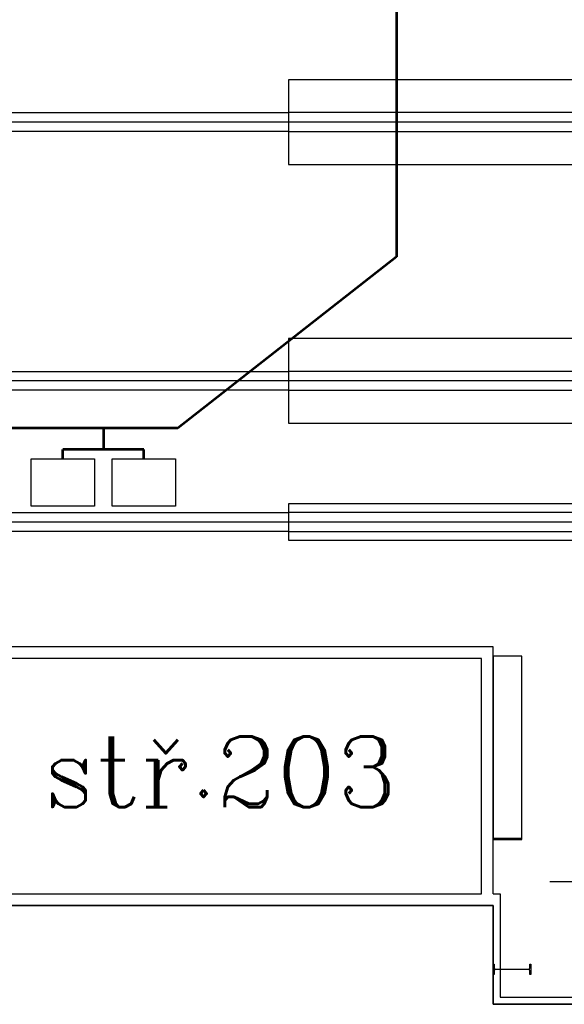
# Model space of a CAD drawing. Extents: x -1507204116 to 3732041488, y -170180604 to 62810664.
# Tile 10 of 54: x 105114 to 116694, y -2383 to 18543. Entities that reach past the tile are written whole.
import ezdxf

# ---------------------------------------------------------------- set-up
doc = ezdxf.new("R2010")
doc.units = 0
doc.header["$LTSCALE"] = 1000
doc.header["$MEASUREMENT"] = 0
for name, color, linetype in [('_ZAŘÍZENÍ', 7, 'CONTINUOUS'), ('SCALA', 140, 'CONTINUOUS'), ('SLABA', 8, 'CONTINUOUS')]:
    doc.layers.add(name, color=color, linetype=linetype)
doc.styles.add('ROMANC', font='romanc')

msp = doc.modelspace()

# ---------------------------------------------------------------- linework, layer by layer
at = {"layer": '_ZAŘÍZENÍ', "color": 0, "lineweight": -2}
for p, q in [((136913, 16367), (93583, 16367)), ((136913, 10867), (93583, 10867)), ((136913, 7867), (93583, 7867)), ((115793, 5017), (115193, 5017)), ((115793, 1117), (115793, 5017)), ((115193, 1117), (115793, 1117)), ((116993, 217), (116385, 217)), ((115183, -2383), (115183, -283)), ((115183, -2383), (115183, -283)), ((115183, -1529), (115202, -1529)), ((115183, -1639), (115183, -1529)), ((115183, -1639), (115183, -1529)), ((115183, -1529), (115202, -1529)), ((115183, -1749), (115183, -1639)), ((115183, -1749), (115183, -1639)), ((115202, -1529), (115202, -1609)), ((115202, -1529), (115202, -1609)), ((115202, -1669), (115202, -1749)), ((115202, -1669), (115202, -1749)), ((115226, -1633), (115940, -1633)), ((115226, -1633), (115940, -1633)), ((115940, -1645), (115226, -1645)), ((115940, -1645), (115226, -1645)), ((115964, -1609), (115964, -1529)), ((115964, -1529), (115983, -1529)), ((115964, -1529), (115983, -1529)), ((115964, -1609), (115964, -1529)), ((115964, -1749), (115964, -1669)), ((115964, -1749), (115964, -1669)), ((115983, -1529), (115983, -1749)), ((115983, -1529), (115983, -1749)), ((115202, -1749), (115183, -1749)), ((115202, -1749), (115183, -1749)), ((115983, -1749), (115964, -1749)), ((115983, -1749), (115964, -1749)), ((166883, -2383), (115183, -2383)), ((166883, -2383), (115183, -2383)), ((166883, -2383), (115183, -2383))]:
    msp.add_line(p, q, dxfattribs=at)
at = {"layer": '_ZAŘÍZENÍ', "color": 0}
msp.add_line((115183, -283), (87983, -283), dxfattribs=at)
msp.add_line((115183, -283), (87983, -283), dxfattribs=at)
at = {"layer": '_ZAŘÍZENÍ', "color": 0, "lineweight": -2}
for points in [[(128433, 15467), (128433, 17267), (110833, 17267), (110833, 15467)], [(128433, 9967), (128433, 11767), (110833, 11767), (110833, 9967)], [(128433, 7482), (128433, 8252), (110833, 8252), (110833, 7482)], [(115793, 1147), (115793, 5017), (115183, 5017), (115183, 1147)]]:
    msp.add_lwpolyline(points, close=True, dxfattribs=at)
at = {"layer": '_ZAŘÍZENÍ', "color": 0}
for points in [[(93583, 16567), (110833, 16567)], [(110833, 16167), (93583, 16167)], [(93583, 11067), (110833, 11067)], [(110833, 10667), (93583, 10667)], [(93583, 8067), (110833, 8067)], [(110833, 7667), (93583, 7667)], [(115183, -33), (115183, 5217), (87983, 5217), (87983, -283), (115183, -283)]]:
    msp.add_lwpolyline(points, dxfattribs=at)
at = {"layer": '_ZAŘÍZENÍ', "color": 0, "lineweight": -2}
for points in [[(128433, 16567), (110833, 16567)], [(110833, 16167), (128433, 16167)], [(128433, 11067), (110833, 11067)], [(110833, 10667), (128433, 10667)], [(128433, 8067), (110833, 8067)], [(110833, 7667), (128433, 7667)], [(115183, -33), (115333, -33)], [(115333, -33), (115333, -2233), (166733, -2233)], [(115183, -283), (115183, -2383), (166883, -2383)]]:
    msp.add_lwpolyline(points, dxfattribs=at)
at = {"layer": '_ZAŘÍZENÍ', "color": 0}
msp.add_lwpolyline([(114933, -33), (114933, 4967), (88233, 4967), (88233, -33)], close=True, dxfattribs=at)
at = {"layer": '_ZAŘÍZENÍ', "color": 0, "lineweight": -2}
for centre, start, end in [((115226, -1609), 180, 270), ((115226, -1609), 180, 270), ((115226, -1669), 90, 180), ((115226, -1669), 90, 180), ((115940, -1609), 270, 0), ((115940, -1609), 270, 0), ((115940, -1669), 0, 90), ((115940, -1669), 0, 90)]:
    msp.add_arc(centre, 24, start, end, dxfattribs=at)
at = {"layer": 'SCALA', "color": 4, "lineweight": 53}
for p, q in [((113124, 42612), (113126, 13502)), ((113126, 13502), (108479, 9860)), ((108479, 9860), (103984, 9860)), ((106895, 9860), (106895, 9407)), ((106031, 9207), (106031, 9407)), ((107755, 9407), (106031, 9407)), ((107755, 9207), (107755, 9407))]:
    msp.add_line(p, q, dxfattribs=at)
at = {"layer": 'SLABA', "color": 0, "linetype": 'ByBlock', "lineweight": -2}
for p, q in [((105356, 9207), (106706, 9207)), ((105356, 8207), (105356, 9207)), ((106706, 9207), (106706, 8207)), ((107080, 9207), (108430, 9207)), ((107080, 8207), (107080, 9207)), ((108430, 9207), (108430, 8207)), ((106706, 8207), (105356, 8207)), ((108430, 8207), (107080, 8207))]:
    msp.add_line(p, q, dxfattribs=at).dxf.unprotected_set("ltscale", 0)

# ---------------------------------------------------------------- texts
at = {"layer": '_ZAŘÍZENÍ', "color": 0, "linetype": 'Continuous', "style": 'ROMANC'}
msp.add_text('stř.203', height=1500, dxfattribs=at).set_placement((105617, 1809))

doc.saveas('drawing.dxf')
